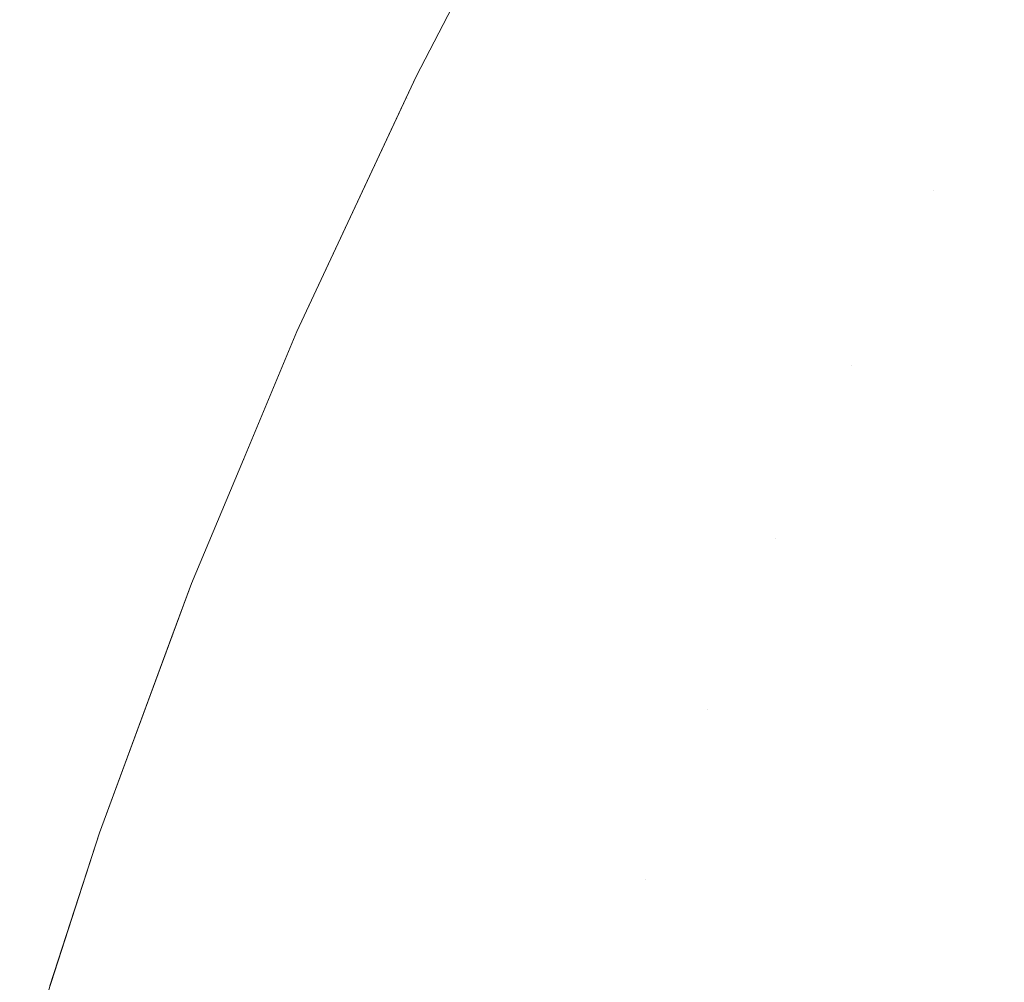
# Model space of a CAD drawing. Header units: centimetres. Extents: x -44.1 to 45.2, y 4.2 to 6.
# Tile 65 of 256: x -44.0896 to -44.0792, y 5.9188 to 5.9289. Entities that reach past the tile are written whole.
import ezdxf

# ---------------------------------------------------------------- set-up
doc = ezdxf.new("R2010")
doc.units = ezdxf.units.CM
doc.header["$LTSCALE"] = 2.54
doc.layers.add('Lucido design-1', color=7, linetype='Continuous')

# ---------------------------------------------------------------- blocks, each defined once
blk = doc.blocks.new('Gruppo-4-1')
at = {"color": 7, "linetype": 'Continuous', "lineweight": 9}
for points, invisible_edges in [([(-44.08455, 5.930014, -2312.420608), (-44.084017, 5.931049, -2312.42217), (-44.085434, 5.92832, -2312.42217)], 9), ([(-44.085434, 5.92832, -2313.02217), (-44.085434, 5.92832, -2312.42217), (-44.084017, 5.931049, -2312.42217), (-44.084017, 5.931049, -2313.02217)], 5), ([(-44.085434, 5.92832, -2313.02217), (-44.084017, 5.931049, -2313.02217), (-44.08455, 5.930014, -2313.023732)], 10), ([(-44.085434, 5.92832, -2312.42217), (-44.085528, 5.928085, -2312.420608), (-44.08455, 5.930014, -2312.420608)], 11), ([(-44.085528, 5.928085, -2312.420608), (-44.085469, 5.928075, -2312.419046), (-44.084491, 5.930003, -2312.419046), (-44.08455, 5.930014, -2312.420608)], 15), ([(-44.08455, 5.930014, -2313.023732), (-44.085528, 5.928085, -2313.023732), (-44.085434, 5.92832, -2313.02217)], 11), ([(-44.08455, 5.930014, -2313.023732), (-44.084491, 5.930003, -2313.025294), (-44.085469, 5.928075, -2313.025294), (-44.085528, 5.928085, -2313.023732)], 15), ([(-44.084394, 5.929984, -2312.417485), (-44.084491, 5.930003, -2312.419046), (-44.085469, 5.928075, -2312.419046), (-44.085371, 5.928058, -2312.417485)], 15), ([(-44.085371, 5.928058, -2313.026855), (-44.085469, 5.928075, -2313.025294), (-44.084491, 5.930003, -2313.025294), (-44.084394, 5.929984, -2313.026855)], 15), ([(-44.085371, 5.928058, -2312.417485), (-44.085233, 5.928034, -2312.415926), (-44.084257, 5.929959, -2312.415926), (-44.084394, 5.929984, -2312.417485)], 15), ([(-44.084394, 5.929984, -2313.026855), (-44.084257, 5.929959, -2313.028414), (-44.085233, 5.928034, -2313.028414), (-44.085371, 5.928058, -2313.026855)], 15), ([(-44.084082, 5.929926, -2312.414369), (-44.084257, 5.929959, -2312.415926), (-44.085233, 5.928034, -2312.415926), (-44.085057, 5.928003, -2312.414369)], 15), ([(-44.085057, 5.928003, -2313.029971), (-44.085233, 5.928034, -2313.028414), (-44.084257, 5.929959, -2313.028414), (-44.084082, 5.929926, -2313.029971)], 15), ([(-44.085057, 5.928003, -2312.414369), (-44.084842, 5.927966, -2312.412816), (-44.083868, 5.929886, -2312.412816), (-44.084082, 5.929926, -2312.414369)], 15), ([(-44.084082, 5.929926, -2313.029971), (-44.083868, 5.929886, -2313.031524), (-44.084842, 5.927966, -2313.031524), (-44.085057, 5.928003, -2313.029971)], 15), ([(-44.083616, 5.929839, -2312.411265), (-44.083868, 5.929886, -2312.412816), (-44.084842, 5.927966, -2312.412816), (-44.084588, 5.927922, -2312.411265)], 15), ([(-44.084588, 5.927922, -2313.033075), (-44.084842, 5.927966, -2313.031524), (-44.083868, 5.929886, -2313.031524), (-44.083616, 5.929839, -2313.033075)], 15), ([(-44.084588, 5.927922, -2312.411265), (-44.084296, 5.927871, -2312.409719), (-44.083325, 5.929784, -2312.409719), (-44.083616, 5.929839, -2312.411265)], 15), ([(-44.083616, 5.929839, -2313.033075), (-44.083325, 5.929784, -2313.034621), (-44.084296, 5.927871, -2313.034621), (-44.084588, 5.927922, -2313.033075)], 15), ([(-44.082996, 5.929723, -2312.408177), (-44.083325, 5.929784, -2312.409719), (-44.084296, 5.927871, -2312.409719), (-44.083965, 5.927813, -2312.408177)], 15), ([(-44.083965, 5.927813, -2313.036163), (-44.084296, 5.927871, -2313.034621), (-44.083325, 5.929784, -2313.034621), (-44.082996, 5.929723, -2313.036163)], 15), ([(-44.083965, 5.927813, -2312.408177), (-44.083596, 5.927749, -2312.40664), (-44.08263, 5.929654, -2312.40664), (-44.082996, 5.929723, -2312.408177)], 15), ([(-44.082996, 5.929723, -2313.036163), (-44.08263, 5.929654, -2313.0377), (-44.083596, 5.927749, -2313.0377), (-44.083965, 5.927813, -2313.036163)], 15), ([(-44.082225, 5.929578, -2312.405108), (-44.08263, 5.929654, -2312.40664), (-44.083596, 5.927749, -2312.40664), (-44.083189, 5.927678, -2312.405108)], 15), ([(-44.083189, 5.927678, -2313.039231), (-44.083596, 5.927749, -2313.0377), (-44.08263, 5.929654, -2313.0377), (-44.082225, 5.929578, -2313.039231)], 15), ([(-44.083189, 5.927678, -2312.405108), (-44.082745, 5.927601, -2312.403583), (-44.081784, 5.929496, -2312.403583), (-44.082225, 5.929578, -2312.405108)], 15), ([(-44.082225, 5.929578, -2313.039231), (-44.081784, 5.929496, -2313.040757), (-44.082745, 5.927601, -2313.040757), (-44.083189, 5.927678, -2313.039231)], 15), ([(-44.081305, 5.929406, -2312.402065), (-44.081784, 5.929496, -2312.403583), (-44.082745, 5.927601, -2312.403583), (-44.082263, 5.927517, -2312.402065)], 15), ([(-44.082263, 5.927517, -2313.042275), (-44.082745, 5.927601, -2313.040757), (-44.081784, 5.929496, -2313.040757), (-44.081305, 5.929406, -2313.042275)], 15), ([(-44.082263, 5.927517, -2312.402065), (-44.081745, 5.927427, -2312.400554), (-44.08079, 5.92931, -2312.400554), (-44.081305, 5.929406, -2312.402065)], 15), ([(-44.081305, 5.929406, -2313.042275), (-44.08079, 5.92931, -2313.043786), (-44.081745, 5.927427, -2313.043786), (-44.082263, 5.927517, -2313.042275)], 15), ([(-44.080238, 5.929206, -2312.39905), (-44.08079, 5.92931, -2312.400554), (-44.081745, 5.927427, -2312.400554), (-44.081189, 5.92733, -2312.39905)], 15), ([(-44.081189, 5.92733, -2313.04529), (-44.081745, 5.927427, -2313.043786), (-44.08079, 5.92931, -2313.043786), (-44.080238, 5.929206, -2313.04529)], 15), ([(-44.081189, 5.92733, -2312.39905), (-44.080598, 5.927227, -2312.397555), (-44.079651, 5.929096, -2312.397555), (-44.080238, 5.929206, -2312.39905)], 15), ([(-44.080238, 5.929206, -2313.04529), (-44.079651, 5.929096, -2313.046785), (-44.080598, 5.927227, -2313.046785), (-44.081189, 5.92733, -2313.04529)], 15), ([(-44.079027, 5.92898, -2312.396068), (-44.079651, 5.929096, -2312.397555), (-44.080598, 5.927227, -2312.397555), (-44.079971, 5.927118, -2312.396068)], 15), ([(-44.079971, 5.927118, -2313.048272), (-44.080598, 5.927227, -2313.046785), (-44.079651, 5.929096, -2313.046785), (-44.079027, 5.92898, -2313.048272)], 15), ([(-44.079027, 5.92898, -2312.396068), (-44.079971, 5.927118, -2312.396068), (-44.079309, 5.927003, -2312.39459), (-44.078849, 5.927928, -2312.39459)], 15), ([(-44.079027, 5.92898, -2313.048272), (-44.078369, 5.928857, -2313.04975), (-44.079309, 5.927003, -2313.04975), (-44.079971, 5.927118, -2313.048272)], 15), ([(-44.078612, 5.926881, -2313.051217), (-44.079309, 5.927003, -2313.04975), (-44.078369, 5.928857, -2313.04975), (-44.077677, 5.928727, -2313.051217)], 15), ([(-44.085434, 5.92832, -2313.02217), (-44.086693, 5.925627, -2313.02217), (-44.086693, 5.925627, -2312.42217), (-44.085543, 5.928087, -2312.42217)], 10), ([(-44.086427, 5.926174, -2313.023732), (-44.086693, 5.925627, -2313.02217), (-44.085434, 5.92832, -2313.02217), (-44.085528, 5.928085, -2313.023732)], 13), ([(-44.085434, 5.92832, -2312.42217), (-44.085543, 5.928087, -2312.42217), (-44.085528, 5.928085, -2312.420608)], 10), ([(-44.085543, 5.928087, -2312.42217), (-44.085434, 5.92832, -2312.42217), (-44.085434, 5.92832, -2313.02217)], 10), ([(-44.085528, 5.928085, -2312.420608), (-44.085543, 5.928087, -2312.42217), (-44.086693, 5.925627, -2312.42217), (-44.086427, 5.926174, -2312.420608)], 13), ([(-44.086427, 5.926174, -2312.420608), (-44.086368, 5.926165, -2312.419046), (-44.085469, 5.928075, -2312.419046), (-44.085528, 5.928085, -2312.420608)], 15), ([(-44.085528, 5.928085, -2313.023732), (-44.085469, 5.928075, -2313.025294), (-44.086368, 5.926165, -2313.025294), (-44.086427, 5.926174, -2313.023732)], 15), ([(-44.085371, 5.928058, -2312.417485), (-44.085469, 5.928075, -2312.419046), (-44.086368, 5.926165, -2312.419046), (-44.086269, 5.926149, -2312.417485)], 15), ([(-44.086269, 5.926149, -2313.026855), (-44.086368, 5.926165, -2313.025294), (-44.085469, 5.928075, -2313.025294), (-44.085371, 5.928058, -2313.026855)], 15), ([(-44.086269, 5.926149, -2312.417485), (-44.086131, 5.926127, -2312.415926), (-44.085233, 5.928034, -2312.415926), (-44.085371, 5.928058, -2312.417485)], 15), ([(-44.085371, 5.928058, -2313.026855), (-44.085233, 5.928034, -2313.028414), (-44.086131, 5.926127, -2313.028414), (-44.086269, 5.926149, -2313.026855)], 15), ([(-44.085057, 5.928003, -2312.414369), (-44.085233, 5.928034, -2312.415926), (-44.086131, 5.926127, -2312.415926), (-44.085954, 5.926098, -2312.414369)], 15), ([(-44.085954, 5.926098, -2313.029971), (-44.086131, 5.926127, -2313.028414), (-44.085233, 5.928034, -2313.028414), (-44.085057, 5.928003, -2313.029971)], 15), ([(-44.085954, 5.926098, -2312.414369), (-44.085738, 5.926063, -2312.412816), (-44.084842, 5.927966, -2312.412816), (-44.085057, 5.928003, -2312.414369)], 15), ([(-44.085057, 5.928003, -2313.029971), (-44.084842, 5.927966, -2313.031524), (-44.085738, 5.926063, -2313.031524), (-44.085954, 5.926098, -2313.029971)], 15), ([(-44.084588, 5.927922, -2312.411265), (-44.084842, 5.927966, -2312.412816), (-44.085738, 5.926063, -2312.412816), (-44.085482, 5.926022, -2312.411265)], 15), ([(-44.085482, 5.926022, -2313.033075), (-44.085738, 5.926063, -2313.031524), (-44.084842, 5.927966, -2313.031524), (-44.084588, 5.927922, -2313.033075)], 15), ([(-44.085482, 5.926022, -2312.411265), (-44.085188, 5.925975, -2312.409719), (-44.084296, 5.927871, -2312.409719), (-44.084588, 5.927922, -2312.411265)], 15), ([(-44.084588, 5.927922, -2313.033075), (-44.084296, 5.927871, -2313.034621), (-44.085188, 5.925975, -2313.034621), (-44.085482, 5.926022, -2313.033075)], 15), ([(-44.078154, 5.927802, -2312.393122), (-44.078849, 5.927928, -2312.39459), (-44.079309, 5.927003, -2312.39459), (-44.078612, 5.926881, -2312.393122)], 15), ([(-44.083965, 5.927813, -2312.408177), (-44.084296, 5.927871, -2312.409719), (-44.085188, 5.925975, -2312.409719), (-44.084855, 5.925921, -2312.408177)], 15), ([(-44.084855, 5.925921, -2313.036163), (-44.085188, 5.925975, -2313.034621), (-44.084296, 5.927871, -2313.034621), (-44.083965, 5.927813, -2313.036163)], 15), ([(-44.084855, 5.925921, -2312.408177), (-44.084484, 5.925861, -2312.40664), (-44.083596, 5.927749, -2312.40664), (-44.083965, 5.927813, -2312.408177)], 15), ([(-44.083965, 5.927813, -2313.036163), (-44.083596, 5.927749, -2313.0377), (-44.084484, 5.925861, -2313.0377), (-44.084855, 5.925921, -2313.036163)], 15), ([(-44.083189, 5.927678, -2312.405108), (-44.083596, 5.927749, -2312.40664), (-44.084484, 5.925861, -2312.40664), (-44.084075, 5.925795, -2312.405108)], 15), ([(-44.084075, 5.925795, -2313.039231), (-44.084484, 5.925861, -2313.0377), (-44.083596, 5.927749, -2313.0377), (-44.083189, 5.927678, -2313.039231)], 15), ([(-44.084075, 5.925795, -2312.405108), (-44.083628, 5.925723, -2312.403583), (-44.082745, 5.927601, -2312.403583), (-44.083189, 5.927678, -2312.405108)], 15), ([(-44.083189, 5.927678, -2313.039231), (-44.082745, 5.927601, -2313.040757), (-44.083628, 5.925723, -2313.040757), (-44.084075, 5.925795, -2313.039231)], 15), ([(-44.082263, 5.927517, -2312.402065), (-44.082745, 5.927601, -2312.403583), (-44.083628, 5.925723, -2312.403583), (-44.083144, 5.925645, -2312.402065)], 15), ([(-44.083144, 5.925645, -2313.042275), (-44.083628, 5.925723, -2313.040757), (-44.082745, 5.927601, -2313.040757), (-44.082263, 5.927517, -2313.042275)], 15), ([(-44.083144, 5.925645, -2312.402065), (-44.082623, 5.925561, -2312.400554), (-44.081745, 5.927427, -2312.400554), (-44.082263, 5.927517, -2312.402065)], 15), ([(-44.082263, 5.927517, -2313.042275), (-44.081745, 5.927427, -2313.043786), (-44.082623, 5.925561, -2313.043786), (-44.083144, 5.925645, -2313.042275)], 15), ([(-44.081189, 5.92733, -2312.39905), (-44.081745, 5.927427, -2312.400554), (-44.082623, 5.925561, -2312.400554), (-44.082065, 5.925471, -2312.39905)], 15), ([(-44.082065, 5.925471, -2313.04529), (-44.082623, 5.925561, -2313.043786), (-44.081745, 5.927427, -2313.043786), (-44.081189, 5.92733, -2313.04529)], 15), ([(-44.082065, 5.925471, -2312.39905), (-44.08147, 5.925375, -2312.397555), (-44.080598, 5.927227, -2312.397555), (-44.081189, 5.92733, -2312.39905)], 15), ([(-44.081189, 5.92733, -2313.04529), (-44.080598, 5.927227, -2313.046785), (-44.08147, 5.925375, -2313.046785), (-44.082065, 5.925471, -2313.04529)], 15), ([(-44.079971, 5.927118, -2312.396068), (-44.080598, 5.927227, -2312.397555), (-44.08147, 5.925375, -2312.397555), (-44.08084, 5.925273, -2312.396068)], 15), ([(-44.08084, 5.925273, -2313.048272), (-44.08147, 5.925375, -2313.046785), (-44.080598, 5.927227, -2313.046785), (-44.079971, 5.927118, -2313.048272)], 15), ([(-44.079971, 5.927118, -2312.396068), (-44.08084, 5.925273, -2312.396068), (-44.080174, 5.925166, -2312.39459), (-44.079751, 5.926082, -2312.39459)], 15), ([(-44.079971, 5.927118, -2313.048272), (-44.079309, 5.927003, -2313.04975), (-44.080174, 5.925166, -2313.04975), (-44.08084, 5.925273, -2313.048272)], 15), ([(-44.079751, 5.926082, -2312.39459), (-44.079309, 5.927003, -2312.39459), (-44.079971, 5.927118, -2312.396068)], 11), ([(-44.079473, 5.925053, -2313.051217), (-44.080174, 5.925166, -2313.04975), (-44.079309, 5.927003, -2313.04975), (-44.078612, 5.926881, -2313.051217)], 15), ([(-44.078612, 5.926881, -2312.393122), (-44.079309, 5.927003, -2312.39459), (-44.079751, 5.926082, -2312.39459), (-44.079052, 5.925965, -2312.393122)], 15), ([(-44.078612, 5.926881, -2313.051217), (-44.077881, 5.926754, -2313.052675), (-44.078737, 5.924934, -2313.052675), (-44.079473, 5.925053, -2313.051217)], 15), ([(-44.087251, 5.924282, -2312.420608), (-44.086427, 5.926174, -2312.420608), (-44.086693, 5.925627, -2312.42217)], 11), ([(-44.087251, 5.924282, -2312.420608), (-44.087191, 5.924273, -2312.419046), (-44.086368, 5.926165, -2312.419046), (-44.086427, 5.926174, -2312.420608)], 15), ([(-44.086693, 5.925627, -2313.02217), (-44.086427, 5.926174, -2313.023732), (-44.087251, 5.924282, -2313.023732)], 11), ([(-44.086427, 5.926174, -2313.023732), (-44.086368, 5.926165, -2313.025294), (-44.087191, 5.924273, -2313.025294), (-44.087251, 5.924282, -2313.023732)], 15), ([(-44.086269, 5.926149, -2312.417485), (-44.086368, 5.926165, -2312.419046), (-44.087191, 5.924273, -2312.419046), (-44.087092, 5.924259, -2312.417485)], 15), ([(-44.087092, 5.924259, -2313.026855), (-44.087191, 5.924273, -2313.025294), (-44.086368, 5.926165, -2313.025294), (-44.086269, 5.926149, -2313.026855)], 15), ([(-44.087092, 5.924259, -2312.417485), (-44.086953, 5.924238, -2312.415926), (-44.086131, 5.926127, -2312.415926), (-44.086269, 5.926149, -2312.417485)], 15), ([(-44.086269, 5.926149, -2313.026855), (-44.086131, 5.926127, -2313.028414), (-44.086953, 5.924238, -2313.028414), (-44.087092, 5.924259, -2313.026855)], 15), ([(-44.085954, 5.926098, -2312.414369), (-44.086131, 5.926127, -2312.415926), (-44.086953, 5.924238, -2312.415926), (-44.086775, 5.924211, -2312.414369)], 15), ([(-44.086775, 5.924211, -2313.029971), (-44.086953, 5.924238, -2313.028414), (-44.086131, 5.926127, -2313.028414), (-44.085954, 5.926098, -2313.029971)], 15), ([(-44.086775, 5.924211, -2312.414369), (-44.086558, 5.924179, -2312.412816), (-44.085738, 5.926063, -2312.412816), (-44.085954, 5.926098, -2312.414369)], 15), ([(-44.085954, 5.926098, -2313.029971), (-44.085738, 5.926063, -2313.031524), (-44.086558, 5.924179, -2313.031524), (-44.086775, 5.924211, -2313.029971)], 15), ([(-44.085482, 5.926022, -2312.411265), (-44.085738, 5.926063, -2312.412816), (-44.086558, 5.924179, -2312.412816), (-44.086301, 5.924141, -2312.411265)], 15), ([(-44.086301, 5.924141, -2313.033075), (-44.086558, 5.924179, -2313.031524), (-44.085738, 5.926063, -2313.031524), (-44.085482, 5.926022, -2313.033075)], 15), ([(-44.086301, 5.924141, -2312.411265), (-44.086005, 5.924097, -2312.409719), (-44.085188, 5.925975, -2312.409719), (-44.085482, 5.926022, -2312.411265)], 15), ([(-44.085482, 5.926022, -2313.033075), (-44.085188, 5.925975, -2313.034621), (-44.086005, 5.924097, -2313.034621), (-44.086301, 5.924141, -2313.033075)], 15), ([(-44.079052, 5.925965, -2312.393122), (-44.079751, 5.926082, -2312.39459), (-44.080174, 5.925166, -2312.39459), (-44.079473, 5.925053, -2312.393122)], 15), ([(-44.084855, 5.925921, -2312.408177), (-44.085188, 5.925975, -2312.409719), (-44.086005, 5.924097, -2312.409719), (-44.085671, 5.924047, -2312.408177)], 15), ([(-44.085671, 5.924047, -2313.036163), (-44.086005, 5.924097, -2313.034621), (-44.085188, 5.925975, -2313.034621), (-44.084855, 5.925921, -2313.036163)], 15), ([(-44.085671, 5.924047, -2312.408177), (-44.085298, 5.923992, -2312.40664), (-44.084484, 5.925861, -2312.40664), (-44.084855, 5.925921, -2312.408177)], 15), ([(-44.084855, 5.925921, -2313.036163), (-44.084484, 5.925861, -2313.0377), (-44.085298, 5.923992, -2313.0377), (-44.085671, 5.924047, -2313.036163)], 15), ([(-44.079473, 5.925053, -2312.393122), (-44.078737, 5.924934, -2312.391665), (-44.078318, 5.925842, -2312.391665), (-44.079052, 5.925965, -2312.393122)], 15), ([(-44.084075, 5.925795, -2312.405108), (-44.084484, 5.925861, -2312.40664), (-44.085298, 5.923992, -2312.40664), (-44.084887, 5.92393, -2312.405108)], 15), ([(-44.084887, 5.92393, -2313.039231), (-44.085298, 5.923992, -2313.0377), (-44.084484, 5.925861, -2313.0377), (-44.084075, 5.925795, -2313.039231)], 15), ([(-44.084887, 5.92393, -2312.405108), (-44.084438, 5.923864, -2312.403583), (-44.083628, 5.925723, -2312.403583), (-44.084075, 5.925795, -2312.405108)], 15), ([(-44.084075, 5.925795, -2313.039231), (-44.083628, 5.925723, -2313.040757), (-44.084438, 5.923864, -2313.040757), (-44.084887, 5.92393, -2313.039231)], 15), ([(-44.083144, 5.925645, -2312.402065), (-44.083628, 5.925723, -2312.403583), (-44.084438, 5.923864, -2312.403583), (-44.083951, 5.923791, -2312.402065)], 15), ([(-44.083951, 5.923791, -2313.042275), (-44.084438, 5.923864, -2313.040757), (-44.083628, 5.925723, -2313.040757), (-44.083144, 5.925645, -2313.042275)], 15), ([(-44.086693, 5.925627, -2312.42217), (-44.087257, 5.924279, -2312.42217), (-44.087251, 5.924282, -2312.420608)], 10), ([(-44.087257, 5.924279, -2312.42217), (-44.086693, 5.925627, -2312.42217), (-44.086693, 5.925627, -2313.02217), (-44.087257, 5.924279, -2313.02217)], 10), ([(-44.087251, 5.924282, -2313.023732), (-44.087257, 5.924279, -2313.02217), (-44.086693, 5.925627, -2313.02217)], 9), ([(-44.083951, 5.923791, -2312.402065), (-44.083427, 5.923713, -2312.400554), (-44.082623, 5.925561, -2312.400554), (-44.083144, 5.925645, -2312.402065)], 15), ([(-44.083144, 5.925645, -2313.042275), (-44.082623, 5.925561, -2313.043786), (-44.083427, 5.923713, -2313.043786), (-44.083951, 5.923791, -2313.042275)], 15), ([(-44.082065, 5.925471, -2312.39905), (-44.082623, 5.925561, -2312.400554), (-44.083427, 5.923713, -2312.400554), (-44.082866, 5.92363, -2312.39905)], 15), ([(-44.082866, 5.92363, -2313.04529), (-44.083427, 5.923713, -2313.043786), (-44.082623, 5.925561, -2313.043786), (-44.082065, 5.925471, -2313.04529)], 15), ([(-44.082866, 5.92363, -2312.39905), (-44.082268, 5.923541, -2312.397555), (-44.08147, 5.925375, -2312.397555), (-44.082065, 5.925471, -2312.39905)], 15), ([(-44.082065, 5.925471, -2313.04529), (-44.08147, 5.925375, -2313.046785), (-44.082268, 5.923541, -2313.046785), (-44.082866, 5.92363, -2313.04529)], 15), ([(-44.08084, 5.925273, -2312.396068), (-44.08147, 5.925375, -2312.397555), (-44.082268, 5.923541, -2312.397555), (-44.081635, 5.923446, -2312.396068)], 15), ([(-44.081635, 5.923446, -2313.048272), (-44.082268, 5.923541, -2313.046785), (-44.08147, 5.925375, -2313.046785), (-44.08084, 5.925273, -2313.048272)], 15), ([(-44.08084, 5.925273, -2312.396068), (-44.081635, 5.923446, -2312.396068), (-44.080966, 5.923347, -2312.39459), (-44.080579, 5.924254, -2312.39459)], 15), ([(-44.08084, 5.925273, -2313.048272), (-44.080174, 5.925166, -2313.04975), (-44.080966, 5.923347, -2313.04975), (-44.081635, 5.923446, -2313.048272)], 15), ([(-44.080579, 5.924254, -2312.39459), (-44.080174, 5.925166, -2312.39459), (-44.08084, 5.925273, -2312.396068)], 11), ([(-44.080261, 5.923242, -2313.051217), (-44.080966, 5.923347, -2313.04975), (-44.080174, 5.925166, -2313.04975), (-44.079473, 5.925053, -2313.051217)], 15), ([(-44.079473, 5.925053, -2312.393122), (-44.080174, 5.925166, -2312.39459), (-44.080579, 5.924254, -2312.39459), (-44.079876, 5.924145, -2312.393122)], 15), ([(-44.079473, 5.925053, -2313.051217), (-44.078737, 5.924934, -2313.052675), (-44.079522, 5.923132, -2313.052675), (-44.080261, 5.923242, -2313.051217)], 15), ([(-44.079876, 5.924145, -2312.393122), (-44.079139, 5.924031, -2312.391665), (-44.078737, 5.924934, -2312.391665), (-44.079473, 5.925053, -2312.393122)], 15), ([(-44.078749, 5.923017, -2313.054122), (-44.079522, 5.923132, -2313.052675), (-44.078737, 5.924934, -2313.052675), (-44.077968, 5.92481, -2313.054122)], 15), ([(-44.087805, 5.922969, -2312.42217), (-44.088001, 5.922409, -2312.420608), (-44.087251, 5.924282, -2312.420608)], 11), ([(-44.088001, 5.922409, -2312.420608), (-44.087941, 5.922401, -2312.419046), (-44.087191, 5.924273, -2312.419046), (-44.087251, 5.924282, -2312.420608)], 15), ([(-44.087251, 5.924282, -2313.023732), (-44.088001, 5.922409, -2313.023732), (-44.087805, 5.922969, -2313.02217)], 11), ([(-44.087251, 5.924282, -2313.023732), (-44.087191, 5.924273, -2313.025294), (-44.087941, 5.922401, -2313.025294), (-44.088001, 5.922409, -2313.023732)], 15), ([(-44.087092, 5.924259, -2312.417485), (-44.087191, 5.924273, -2312.419046), (-44.087941, 5.922401, -2312.419046), (-44.087842, 5.922388, -2312.417485)], 15), ([(-44.087842, 5.922388, -2313.026855), (-44.087941, 5.922401, -2313.025294), (-44.087191, 5.924273, -2313.025294), (-44.087092, 5.924259, -2313.026855)], 15), ([(-44.087842, 5.922388, -2312.417485), (-44.087702, 5.922369, -2312.415926), (-44.086953, 5.924238, -2312.415926), (-44.087092, 5.924259, -2312.417485)], 15), ([(-44.087092, 5.924259, -2313.026855), (-44.086953, 5.924238, -2313.028414), (-44.087702, 5.922369, -2313.028414), (-44.087842, 5.922388, -2313.026855)], 15), ([(-44.087251, 5.924282, -2312.420608), (-44.087257, 5.924279, -2312.42217), (-44.087805, 5.922969, -2312.42217)], 9), ([(-44.087805, 5.922969, -2313.02217), (-44.087257, 5.924279, -2313.02217), (-44.087251, 5.924282, -2313.023732)], 10), ([(-44.087257, 5.924279, -2313.02217), (-44.087805, 5.922969, -2313.02217), (-44.087805, 5.922969, -2312.42217), (-44.087257, 5.924279, -2312.42217)], 10), ([(-44.079876, 5.924145, -2312.393122), (-44.080579, 5.924254, -2312.39459), (-44.080966, 5.923347, -2312.39459), (-44.080261, 5.923242, -2312.393122)], 15), ([(-44.086775, 5.924211, -2312.414369), (-44.086953, 5.924238, -2312.415926), (-44.087702, 5.922369, -2312.415926), (-44.087523, 5.922344, -2312.414369)], 15), ([(-44.087523, 5.922344, -2313.029971), (-44.087702, 5.922369, -2313.028414), (-44.086953, 5.924238, -2313.028414), (-44.086775, 5.924211, -2313.029971)], 15), ([(-44.087523, 5.922344, -2312.414369), (-44.087305, 5.922314, -2312.412816), (-44.086558, 5.924179, -2312.412816), (-44.086775, 5.924211, -2312.414369)], 15), ([(-44.086775, 5.924211, -2313.029971), (-44.086558, 5.924179, -2313.031524), (-44.087305, 5.922314, -2313.031524), (-44.087523, 5.922344, -2313.029971)], 15), ([(-44.086301, 5.924141, -2312.411265), (-44.086558, 5.924179, -2312.412816), (-44.087305, 5.922314, -2312.412816), (-44.087047, 5.922279, -2312.411265)], 15), ([(-44.087047, 5.922279, -2313.033075), (-44.087305, 5.922314, -2313.031524), (-44.086558, 5.924179, -2313.031524), (-44.086301, 5.924141, -2313.033075)], 15), ([(-44.080261, 5.923242, -2312.393122), (-44.079522, 5.923132, -2312.391665), (-44.079139, 5.924031, -2312.391665), (-44.079876, 5.924145, -2312.393122)], 15), ([(-44.087047, 5.922279, -2312.411265), (-44.08675, 5.922238, -2312.409719), (-44.086005, 5.924097, -2312.409719), (-44.086301, 5.924141, -2312.411265)], 15), ([(-44.086301, 5.924141, -2313.033075), (-44.086005, 5.924097, -2313.034621), (-44.08675, 5.922238, -2313.034621), (-44.087047, 5.922279, -2313.033075)], 15), ([(-44.085671, 5.924047, -2312.408177), (-44.086005, 5.924097, -2312.409719), (-44.08675, 5.922238, -2312.409719), (-44.086414, 5.922192, -2312.408177)], 15), ([(-44.086414, 5.922192, -2313.036163), (-44.08675, 5.922238, -2313.034621), (-44.086005, 5.924097, -2313.034621), (-44.085671, 5.924047, -2313.036163)], 15), ([(-44.086414, 5.922192, -2312.408177), (-44.08604, 5.922141, -2312.40664), (-44.085298, 5.923992, -2312.40664), (-44.085671, 5.924047, -2312.408177)], 15), ([(-44.085671, 5.924047, -2313.036163), (-44.085298, 5.923992, -2313.0377), (-44.08604, 5.922141, -2313.0377), (-44.086414, 5.922192, -2313.036163)], 15), ([(-44.084887, 5.92393, -2312.405108), (-44.085298, 5.923992, -2312.40664), (-44.08604, 5.922141, -2312.40664), (-44.085626, 5.922085, -2312.405108)], 15), ([(-44.085626, 5.922085, -2313.039231), (-44.08604, 5.922141, -2313.0377), (-44.085298, 5.923992, -2313.0377), (-44.084887, 5.92393, -2313.039231)], 15), ([(-44.078367, 5.923911, -2312.390218), (-44.079139, 5.924031, -2312.391665), (-44.079522, 5.923132, -2312.391665), (-44.078749, 5.923017, -2312.390218)], 15), ([(-44.085626, 5.922085, -2312.405108), (-44.085175, 5.922023, -2312.403583), (-44.084438, 5.923864, -2312.403583), (-44.084887, 5.92393, -2312.405108)], 15), ([(-44.084887, 5.92393, -2313.039231), (-44.084438, 5.923864, -2313.040757), (-44.085175, 5.922023, -2313.040757), (-44.085626, 5.922085, -2313.039231)], 15), ([(-44.083951, 5.923791, -2312.402065), (-44.084438, 5.923864, -2312.403583), (-44.085175, 5.922023, -2312.403583), (-44.084686, 5.921956, -2312.402065)], 15), ([(-44.084686, 5.921956, -2313.042275), (-44.085175, 5.922023, -2313.040757), (-44.084438, 5.923864, -2313.040757), (-44.083951, 5.923791, -2313.042275)], 15), ([(-44.084686, 5.921956, -2312.402065), (-44.08416, 5.921884, -2312.400554), (-44.083427, 5.923713, -2312.400554), (-44.083951, 5.923791, -2312.402065)], 15), ([(-44.083951, 5.923791, -2313.042275), (-44.083427, 5.923713, -2313.043786), (-44.08416, 5.921884, -2313.043786), (-44.084686, 5.921956, -2313.042275)], 15), ([(-44.082866, 5.92363, -2312.39905), (-44.083427, 5.923713, -2312.400554), (-44.08416, 5.921884, -2312.400554), (-44.083596, 5.921807, -2312.39905)], 15), ([(-44.083596, 5.921807, -2313.04529), (-44.08416, 5.921884, -2313.043786), (-44.083427, 5.923713, -2313.043786), (-44.082866, 5.92363, -2313.04529)], 15), ([(-44.083596, 5.921807, -2312.39905), (-44.082996, 5.921725, -2312.397555), (-44.082268, 5.923541, -2312.397555), (-44.082866, 5.92363, -2312.39905)], 15), ([(-44.082866, 5.92363, -2313.04529), (-44.082268, 5.923541, -2313.046785), (-44.082996, 5.921725, -2313.046785), (-44.083596, 5.921807, -2313.04529)], 15), ([(-44.081635, 5.923446, -2312.396068), (-44.082268, 5.923541, -2312.397555), (-44.082996, 5.921725, -2312.397555), (-44.082359, 5.921638, -2312.396068)], 15), ([(-44.082359, 5.921638, -2313.048272), (-44.082996, 5.921725, -2313.046785), (-44.082268, 5.923541, -2313.046785), (-44.081635, 5.923446, -2313.048272)], 15), ([(-44.081635, 5.923446, -2312.396068), (-44.082359, 5.921638, -2312.396068), (-44.081687, 5.921546, -2312.39459), (-44.081335, 5.922444, -2312.39459)], 15), ([(-44.081635, 5.923446, -2313.048272), (-44.080966, 5.923347, -2313.04975), (-44.081687, 5.921546, -2313.04975), (-44.082359, 5.921638, -2313.048272)], 15), ([(-44.081335, 5.922444, -2312.39459), (-44.080966, 5.923347, -2312.39459), (-44.081635, 5.923446, -2312.396068)], 11), ([(-44.080979, 5.92145, -2313.051217), (-44.081687, 5.921546, -2313.04975), (-44.080966, 5.923347, -2313.04975), (-44.080261, 5.923242, -2313.051217)], 15), ([(-44.080261, 5.923242, -2312.393122), (-44.080966, 5.923347, -2312.39459), (-44.081335, 5.922444, -2312.39459), (-44.080629, 5.922343, -2312.393122)], 15), ([(-44.080261, 5.923242, -2313.051217), (-44.079522, 5.923132, -2313.052675), (-44.080237, 5.921348, -2313.052675), (-44.080979, 5.92145, -2313.051217)], 15), ([(-44.080629, 5.922343, -2312.393122), (-44.079888, 5.922238, -2312.391665), (-44.079522, 5.923132, -2312.391665), (-44.080261, 5.923242, -2312.393122)], 15), ([(-44.07946, 5.921242, -2313.054122), (-44.080237, 5.921348, -2313.052675), (-44.079522, 5.923132, -2313.052675), (-44.078749, 5.923017, -2313.054122)], 15), ([(-44.078749, 5.923017, -2312.390218), (-44.079522, 5.923132, -2312.391665), (-44.079888, 5.922238, -2312.391665), (-44.079113, 5.922127, -2312.390218)], 15), ([(-44.078749, 5.923017, -2313.054122), (-44.077941, 5.922897, -2313.055559), (-44.078649, 5.921131, -2313.055559), (-44.07946, 5.921242, -2313.054122)], 15), ([(-44.087805, 5.922969, -2313.02217), (-44.088778, 5.920339, -2313.02217), (-44.088778, 5.920339, -2312.42217), (-44.088012, 5.922409, -2312.42217)], 10), ([(-44.088681, 5.920557, -2313.023732), (-44.088778, 5.920339, -2313.02217), (-44.087805, 5.922969, -2313.02217), (-44.088001, 5.922409, -2313.023732)], 13), ([(-44.087805, 5.922969, -2312.42217), (-44.088012, 5.922409, -2312.42217), (-44.088001, 5.922409, -2312.420608)], 10), ([(-44.088012, 5.922409, -2312.42217), (-44.087805, 5.922969, -2312.42217), (-44.087805, 5.922969, -2313.02217)], 10), ([(-44.088001, 5.922409, -2312.420608), (-44.088012, 5.922409, -2312.42217), (-44.088778, 5.920339, -2312.42217), (-44.088681, 5.920557, -2312.420608)], 13), ([(-44.088681, 5.920557, -2312.420608), (-44.088621, 5.920549, -2312.419046), (-44.087941, 5.922401, -2312.419046), (-44.088001, 5.922409, -2312.420608)], 15), ([(-44.088001, 5.922409, -2313.023732), (-44.087941, 5.922401, -2313.025294), (-44.088621, 5.920549, -2313.025294), (-44.088681, 5.920557, -2313.023732)], 15), ([(-44.087842, 5.922388, -2312.417485), (-44.087941, 5.922401, -2312.419046), (-44.088621, 5.920549, -2312.419046), (-44.088521, 5.920537, -2312.417485)], 15), ([(-44.088521, 5.920537, -2313.026855), (-44.088621, 5.920549, -2313.025294), (-44.087941, 5.922401, -2313.025294), (-44.087842, 5.922388, -2313.026855)], 15), ([(-44.088521, 5.920537, -2312.417485), (-44.088381, 5.920519, -2312.415926), (-44.087702, 5.922369, -2312.415926), (-44.087842, 5.922388, -2312.417485)], 15), ([(-44.087842, 5.922388, -2313.026855), (-44.087702, 5.922369, -2313.028414), (-44.088381, 5.920519, -2313.028414), (-44.088521, 5.920537, -2313.026855)], 15), ([(-44.080629, 5.922343, -2312.393122), (-44.081335, 5.922444, -2312.39459), (-44.081687, 5.921546, -2312.39459), (-44.080979, 5.92145, -2312.393122)], 15), ([(-44.087523, 5.922344, -2312.414369), (-44.087702, 5.922369, -2312.415926), (-44.088381, 5.920519, -2312.415926), (-44.088201, 5.920497, -2312.414369)], 15), ([(-44.088201, 5.920497, -2313.029971), (-44.088381, 5.920519, -2313.028414), (-44.087702, 5.922369, -2313.028414), (-44.087523, 5.922344, -2313.029971)], 15), ([(-44.088201, 5.920497, -2312.414369), (-44.087982, 5.92047, -2312.412816), (-44.087305, 5.922314, -2312.412816), (-44.087523, 5.922344, -2312.414369)], 15), ([(-44.087523, 5.922344, -2313.029971), (-44.087305, 5.922314, -2313.031524), (-44.087982, 5.92047, -2313.031524), (-44.088201, 5.920497, -2313.029971)], 15), ([(-44.087047, 5.922279, -2312.411265), (-44.087305, 5.922314, -2312.412816), (-44.087982, 5.92047, -2312.412816), (-44.087723, 5.920437, -2312.411265)], 15), ([(-44.087723, 5.920437, -2313.033075), (-44.087982, 5.92047, -2313.031524), (-44.087305, 5.922314, -2313.031524), (-44.087047, 5.922279, -2313.033075)], 15), ([(-44.087723, 5.920437, -2312.411265), (-44.087425, 5.9204, -2312.409719), (-44.08675, 5.922238, -2312.409719), (-44.087047, 5.922279, -2312.411265)], 15), ([(-44.087047, 5.922279, -2313.033075), (-44.08675, 5.922238, -2313.034621), (-44.087425, 5.9204, -2313.034621), (-44.087723, 5.920437, -2313.033075)], 15), ([(-44.080979, 5.92145, -2312.393122), (-44.080237, 5.921348, -2312.391665), (-44.079888, 5.922238, -2312.391665), (-44.080629, 5.922343, -2312.393122)], 15), ([(-44.086414, 5.922192, -2312.408177), (-44.08675, 5.922238, -2312.409719), (-44.087425, 5.9204, -2312.409719), (-44.087087, 5.920358, -2312.408177)], 15), ([(-44.087087, 5.920358, -2313.036163), (-44.087425, 5.9204, -2313.034621), (-44.08675, 5.922238, -2313.034621), (-44.086414, 5.922192, -2313.036163)], 15), ([(-44.087087, 5.920358, -2312.408177), (-44.086711, 5.920311, -2312.40664), (-44.08604, 5.922141, -2312.40664), (-44.086414, 5.922192, -2312.408177)], 15), ([(-44.086414, 5.922192, -2313.036163), (-44.08604, 5.922141, -2313.0377), (-44.086711, 5.920311, -2313.0377), (-44.087087, 5.920358, -2313.036163)], 15), ([(-44.079113, 5.922127, -2312.390218), (-44.079888, 5.922238, -2312.391665), (-44.080237, 5.921348, -2312.391665), (-44.07946, 5.921242, -2312.390218)], 15), ([(-44.085626, 5.922085, -2312.405108), (-44.08604, 5.922141, -2312.40664), (-44.086711, 5.920311, -2312.40664), (-44.086296, 5.920259, -2312.405108)], 15), ([(-44.086296, 5.920259, -2313.039231), (-44.086711, 5.920311, -2313.0377), (-44.08604, 5.922141, -2313.0377), (-44.085626, 5.922085, -2313.039231)], 15), ([(-44.086296, 5.920259, -2312.405108), (-44.085843, 5.920203, -2312.403583), (-44.085175, 5.922023, -2312.403583), (-44.085626, 5.922085, -2312.405108)], 15), ([(-44.085626, 5.922085, -2313.039231), (-44.085175, 5.922023, -2313.040757), (-44.085843, 5.920203, -2313.040757), (-44.086296, 5.920259, -2313.039231)], 15), ([(-44.07946, 5.921242, -2312.390218), (-44.078649, 5.921131, -2312.388781), (-44.078304, 5.922011, -2312.388781), (-44.079113, 5.922127, -2312.390218)], 15), ([(-44.084686, 5.921956, -2312.402065), (-44.085175, 5.922023, -2312.403583), (-44.085843, 5.920203, -2312.403583), (-44.085352, 5.920141, -2312.402065)], 15), ([(-44.085352, 5.920141, -2313.042275), (-44.085843, 5.920203, -2313.040757), (-44.085175, 5.922023, -2313.040757), (-44.084686, 5.921956, -2313.042275)], 15), ([(-44.085352, 5.920141, -2312.402065), (-44.084824, 5.920075, -2312.400554), (-44.08416, 5.921884, -2312.400554), (-44.084686, 5.921956, -2312.402065)], 15), ([(-44.084686, 5.921956, -2313.042275), (-44.08416, 5.921884, -2313.043786), (-44.084824, 5.920075, -2313.043786), (-44.085352, 5.920141, -2313.042275)], 15), ([(-44.083596, 5.921807, -2312.39905), (-44.08416, 5.921884, -2312.400554), (-44.084824, 5.920075, -2312.400554), (-44.084258, 5.920005, -2312.39905)], 15), ([(-44.084258, 5.920005, -2313.04529), (-44.084824, 5.920075, -2313.043786), (-44.08416, 5.921884, -2313.043786), (-44.083596, 5.921807, -2313.04529)], 15), ([(-44.084258, 5.920005, -2312.39905), (-44.083655, 5.919929, -2312.397555), (-44.082996, 5.921725, -2312.397555), (-44.083596, 5.921807, -2312.39905)], 15), ([(-44.083596, 5.921807, -2313.04529), (-44.082996, 5.921725, -2313.046785), (-44.083655, 5.919929, -2313.046785), (-44.084258, 5.920005, -2313.04529)], 15), ([(-44.082359, 5.921638, -2312.396068), (-44.082996, 5.921725, -2312.397555), (-44.083655, 5.919929, -2312.397555), (-44.083016, 5.91985, -2312.396068)], 15), ([(-44.083016, 5.91985, -2313.048272), (-44.083655, 5.919929, -2313.046785), (-44.082996, 5.921725, -2313.046785), (-44.082359, 5.921638, -2313.048272)], 15), ([(-44.082359, 5.921638, -2312.396068), (-44.083016, 5.91985, -2312.396068), (-44.082341, 5.919765, -2312.39459), (-44.082022, 5.920653, -2312.39459)], 15), ([(-44.082359, 5.921638, -2313.048272), (-44.081687, 5.921546, -2313.04975), (-44.082341, 5.919765, -2313.04975), (-44.083016, 5.91985, -2313.048272)], 15), ([(-44.082022, 5.920653, -2312.39459), (-44.081687, 5.921546, -2312.39459), (-44.082359, 5.921638, -2312.396068)], 11), ([(-44.08163, 5.919677, -2313.051217), (-44.082341, 5.919765, -2313.04975), (-44.081687, 5.921546, -2313.04975), (-44.080979, 5.92145, -2313.051217)], 15), ([(-44.080979, 5.92145, -2312.393122), (-44.081687, 5.921546, -2312.39459), (-44.082022, 5.920653, -2312.39459), (-44.081313, 5.920561, -2312.393122)], 15), ([(-44.080979, 5.92145, -2313.051217), (-44.080237, 5.921348, -2313.052675), (-44.080884, 5.919584, -2313.052675), (-44.08163, 5.919677, -2313.051217)], 15), ([(-44.081313, 5.920561, -2312.393122), (-44.080569, 5.920463, -2312.391665), (-44.080237, 5.921348, -2312.391665), (-44.080979, 5.92145, -2312.393122)], 15), ([(-44.080104, 5.919486, -2313.054122), (-44.080884, 5.919584, -2313.052675), (-44.080237, 5.921348, -2313.052675), (-44.07946, 5.921242, -2313.054122)], 15), ([(-44.07946, 5.921242, -2312.390218), (-44.080237, 5.921348, -2312.391665), (-44.080569, 5.920463, -2312.391665), (-44.07979, 5.920362, -2312.390218)], 15), ([(-44.07946, 5.921242, -2313.054122), (-44.078649, 5.921131, -2313.055559), (-44.07929, 5.919385, -2313.055559), (-44.080104, 5.919486, -2313.054122)], 15), ([(-44.07979, 5.920362, -2312.390218), (-44.078978, 5.920255, -2312.388781), (-44.078649, 5.921131, -2312.388781), (-44.07946, 5.921242, -2312.390218)], 15), ([(-44.078442, 5.919279, -2313.056983), (-44.07929, 5.919385, -2313.055559), (-44.078649, 5.921131, -2313.055559), (-44.077805, 5.921016, -2313.056983)], 15), ([(-44.081313, 5.920561, -2312.393122), (-44.082022, 5.920653, -2312.39459), (-44.082341, 5.919765, -2312.39459), (-44.08163, 5.919677, -2312.393122)], 15), ([(-44.088681, 5.920557, -2312.420608), (-44.088778, 5.920339, -2312.42217), (-44.0893, 5.918723, -2312.42217), (-44.089293, 5.918725, -2312.420608)], 13), ([(-44.089293, 5.918725, -2312.420608), (-44.089233, 5.918718, -2312.419046), (-44.088621, 5.920549, -2312.419046), (-44.088681, 5.920557, -2312.420608)], 15), ([(-44.088778, 5.920339, -2313.02217), (-44.088681, 5.920557, -2313.023732), (-44.089293, 5.918725, -2313.023732)], 11), ([(-44.088681, 5.920557, -2313.023732), (-44.088621, 5.920549, -2313.025294), (-44.089233, 5.918718, -2313.025294), (-44.089293, 5.918725, -2313.023732)], 15), ([(-44.088521, 5.920537, -2312.417485), (-44.088621, 5.920549, -2312.419046), (-44.089233, 5.918718, -2312.419046), (-44.089132, 5.918707, -2312.417485)], 15), ([(-44.089132, 5.918707, -2313.026855), (-44.089233, 5.918718, -2313.025294), (-44.088621, 5.920549, -2313.025294), (-44.088521, 5.920537, -2313.026855)], 15), ([(-44.089132, 5.918707, -2312.417485), (-44.088992, 5.918691, -2312.415926), (-44.088381, 5.920519, -2312.415926), (-44.088521, 5.920537, -2312.417485)], 15), ([(-44.088521, 5.920537, -2313.026855), (-44.088381, 5.920519, -2313.028414), (-44.088992, 5.918691, -2313.028414), (-44.089132, 5.918707, -2313.026855)], 15), ([(-44.088201, 5.920497, -2312.414369), (-44.088381, 5.920519, -2312.415926), (-44.088992, 5.918691, -2312.415926), (-44.088811, 5.918671, -2312.414369)], 15), ([(-44.088811, 5.918671, -2313.029971), (-44.088992, 5.918691, -2313.028414), (-44.088381, 5.920519, -2313.028414), (-44.088201, 5.920497, -2313.029971)], 15), ([(-44.08163, 5.919677, -2312.393122), (-44.080884, 5.919584, -2312.391665), (-44.080569, 5.920463, -2312.391665), (-44.081313, 5.920561, -2312.393122)], 15), ([(-44.088811, 5.918671, -2312.414369), (-44.088591, 5.918646, -2312.412816), (-44.087982, 5.92047, -2312.412816), (-44.088201, 5.920497, -2312.414369)], 15), ([(-44.088201, 5.920497, -2313.029971), (-44.087982, 5.92047, -2313.031524), (-44.088591, 5.918646, -2313.031524), (-44.088811, 5.918671, -2313.029971)], 15), ([(-44.087723, 5.920437, -2312.411265), (-44.087982, 5.92047, -2312.412816), (-44.088591, 5.918646, -2312.412816), (-44.088331, 5.918616, -2312.411265)], 15), ([(-44.088331, 5.918616, -2313.033075), (-44.088591, 5.918646, -2313.031524), (-44.087982, 5.92047, -2313.031524), (-44.087723, 5.920437, -2313.033075)], 15), ([(-44.088331, 5.918616, -2312.411265), (-44.088032, 5.918582, -2312.409719), (-44.087425, 5.9204, -2312.409719), (-44.087723, 5.920437, -2312.411265)], 15), ([(-44.087723, 5.920437, -2313.033075), (-44.087425, 5.9204, -2313.034621), (-44.088032, 5.918582, -2313.034621), (-44.088331, 5.918616, -2313.033075)], 15), ([(-44.07979, 5.920362, -2312.390218), (-44.080569, 5.920463, -2312.391665), (-44.080884, 5.919584, -2312.391665), (-44.080104, 5.919486, -2312.390218)], 15), ([(-44.0893, 5.918723, -2312.42217), (-44.088778, 5.920339, -2312.42217), (-44.088778, 5.920339, -2313.02217), (-44.08962, 5.917736, -2313.02217)], 10), ([(-44.089293, 5.918725, -2313.023732), (-44.08962, 5.917736, -2313.02217), (-44.088778, 5.920339, -2313.02217)], 9), ([(-44.087087, 5.920358, -2312.408177), (-44.087425, 5.9204, -2312.409719), (-44.088032, 5.918582, -2312.409719), (-44.087693, 5.918544, -2312.408177)], 15), ([(-44.087693, 5.918544, -2313.036163), (-44.088032, 5.918582, -2313.034621), (-44.087425, 5.9204, -2313.034621), (-44.087087, 5.920358, -2313.036163)], 15), ([(-44.087693, 5.918544, -2312.408177), (-44.087316, 5.918501, -2312.40664), (-44.086711, 5.920311, -2312.40664), (-44.087087, 5.920358, -2312.408177)], 15), ([(-44.087087, 5.920358, -2313.036163), (-44.086711, 5.920311, -2313.0377), (-44.087316, 5.918501, -2313.0377), (-44.087693, 5.918544, -2313.036163)], 15), ([(-44.086296, 5.920259, -2312.405108), (-44.086711, 5.920311, -2312.40664), (-44.087316, 5.918501, -2312.40664), (-44.0869, 5.918454, -2312.405108)], 15), ([(-44.0869, 5.918454, -2313.039231), (-44.087316, 5.918501, -2313.0377), (-44.086711, 5.920311, -2313.0377), (-44.086296, 5.920259, -2313.039231)], 15), ([(-44.080104, 5.919486, -2312.390218), (-44.07929, 5.919385, -2312.388781), (-44.078978, 5.920255, -2312.388781), (-44.07979, 5.920362, -2312.390218)], 15), ([(-44.0869, 5.918454, -2312.405108), (-44.086445, 5.918403, -2312.403583), (-44.085843, 5.920203, -2312.403583), (-44.086296, 5.920259, -2312.405108)], 15), ([(-44.086296, 5.920259, -2313.039231), (-44.085843, 5.920203, -2313.040757), (-44.086445, 5.918403, -2313.040757), (-44.0869, 5.918454, -2313.039231)], 15), ([(-44.085352, 5.920141, -2312.402065), (-44.085843, 5.920203, -2312.403583), (-44.086445, 5.918403, -2312.403583), (-44.085952, 5.918347, -2312.402065)], 15), ([(-44.085952, 5.918347, -2313.042275), (-44.086445, 5.918403, -2313.040757), (-44.085843, 5.920203, -2313.040757), (-44.085352, 5.920141, -2313.042275)], 15), ([(-44.078132, 5.920145, -2312.387357), (-44.078978, 5.920255, -2312.388781), (-44.07929, 5.919385, -2312.388781), (-44.078442, 5.919279, -2312.387357)], 15), ([(-44.085952, 5.918347, -2312.402065), (-44.085421, 5.918287, -2312.400554), (-44.084824, 5.920075, -2312.400554), (-44.085352, 5.920141, -2312.402065)], 15), ([(-44.085352, 5.920141, -2313.042275), (-44.084824, 5.920075, -2313.043786), (-44.085421, 5.918287, -2313.043786), (-44.085952, 5.918347, -2313.042275)], 15), ([(-44.084258, 5.920005, -2312.39905), (-44.084824, 5.920075, -2312.400554), (-44.085421, 5.918287, -2312.400554), (-44.084853, 5.918222, -2312.39905)], 15), ([(-44.084853, 5.918222, -2313.04529), (-44.085421, 5.918287, -2313.043786), (-44.084824, 5.920075, -2313.043786), (-44.084258, 5.920005, -2313.04529)], 15), ([(-44.084853, 5.918222, -2312.39905), (-44.084248, 5.918154, -2312.397555), (-44.083655, 5.919929, -2312.397555), (-44.084258, 5.920005, -2312.39905)], 15), ([(-44.084258, 5.920005, -2313.04529), (-44.083655, 5.919929, -2313.046785), (-44.084248, 5.918154, -2313.046785), (-44.084853, 5.918222, -2313.04529)], 15), ([(-44.083016, 5.91985, -2312.396068), (-44.083655, 5.919929, -2312.397555), (-44.084248, 5.918154, -2312.397555), (-44.083607, 5.918081, -2312.396068)], 15), ([(-44.083607, 5.918081, -2313.048272), (-44.084248, 5.918154, -2313.046785), (-44.083655, 5.919929, -2313.046785), (-44.083016, 5.91985, -2313.048272)], 15), ([(-44.083016, 5.91985, -2312.396068), (-44.083607, 5.918081, -2312.396068), (-44.082929, 5.918004, -2312.39459), (-44.082643, 5.918882, -2312.39459)], 15), ([(-44.083016, 5.91985, -2313.048272), (-44.082341, 5.919765, -2313.04975), (-44.082929, 5.918004, -2313.04975), (-44.083607, 5.918081, -2313.048272)], 15), ([(-44.082643, 5.918882, -2312.39459), (-44.082341, 5.919765, -2312.39459), (-44.083016, 5.91985, -2312.396068)], 11), ([(-44.082216, 5.917924, -2313.051217), (-44.082929, 5.918004, -2313.04975), (-44.082341, 5.919765, -2313.04975), (-44.08163, 5.919677, -2313.051217)], 15), ([(-44.08163, 5.919677, -2312.393122), (-44.082341, 5.919765, -2312.39459), (-44.082643, 5.918882, -2312.39459), (-44.081931, 5.918798, -2312.393122)], 15), ([(-44.08163, 5.919677, -2313.051217), (-44.080884, 5.919584, -2313.052675), (-44.081467, 5.917839, -2313.052675), (-44.082216, 5.917924, -2313.051217)], 15), ([(-44.081931, 5.918798, -2312.393122), (-44.081184, 5.918709, -2312.391665), (-44.080884, 5.919584, -2312.391665), (-44.08163, 5.919677, -2312.393122)], 15), ([(-44.080684, 5.91775, -2313.054122), (-44.081467, 5.917839, -2313.052675), (-44.080884, 5.919584, -2313.052675), (-44.080104, 5.919486, -2313.054122)], 15), ([(-44.080104, 5.919486, -2312.390218), (-44.080884, 5.919584, -2312.391665), (-44.081184, 5.918709, -2312.391665), (-44.080402, 5.918616, -2312.390218)], 15), ([(-44.080104, 5.919486, -2313.054122), (-44.07929, 5.919385, -2313.055559), (-44.079867, 5.917658, -2313.055559), (-44.080684, 5.91775, -2313.054122)], 15), ([(-44.080402, 5.918616, -2312.390218), (-44.079586, 5.918519, -2312.388781), (-44.07929, 5.919385, -2312.388781), (-44.080104, 5.919486, -2312.390218)], 15), ([(-44.079016, 5.917561, -2313.056983), (-44.079867, 5.917658, -2313.055559), (-44.07929, 5.919385, -2313.055559), (-44.078442, 5.919279, -2313.056983)], 15), ([(-44.078442, 5.919279, -2312.387357), (-44.07929, 5.919385, -2312.388781), (-44.079586, 5.918519, -2312.388781), (-44.078737, 5.918418, -2312.387357)], 15), ([(-44.081931, 5.918798, -2312.393122), (-44.082643, 5.918882, -2312.39459), (-44.082929, 5.918004, -2312.39459), (-44.082216, 5.917924, -2312.393122)], 15), ([(-44.082216, 5.917924, -2312.393122), (-44.081467, 5.917839, -2312.391665), (-44.081184, 5.918709, -2312.391665), (-44.081931, 5.918798, -2312.393122)], 15)]:
    blk.add_3dface(points, dxfattribs=dict(at, invisible_edges=invisible_edges))
blk = doc.blocks.new('Gruppo-5-1')
at = {"color": 7}
blk.add_blockref('Gruppo-4-1', (0, 0), dxfattribs=at)

msp = doc.modelspace()

# ---------------------------------------------------------------- block references
at = {"layer": 'Lucido design-1', "color": 7}
msp.add_blockref('Gruppo-5-1', (0, 0), dxfattribs=at)

doc.saveas('drawing.dxf')
